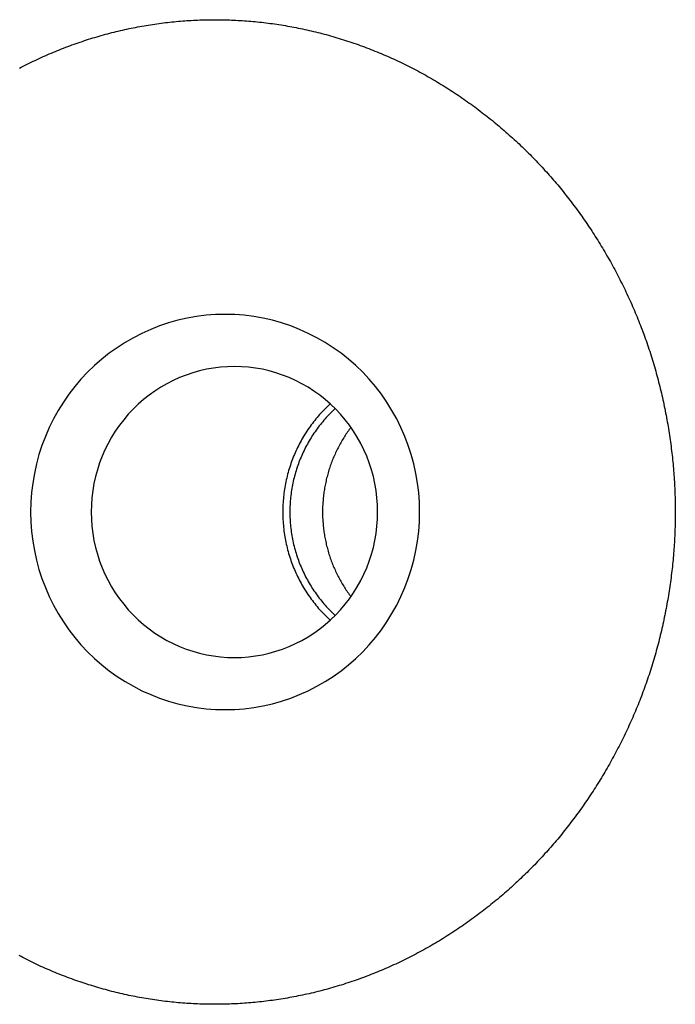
# Model space of a CAD drawing. Extents: x 668 to 3164, y 1007 to 2724.
# Tile 143 of 152: x 2987 to 3006, y 2164 to 2192. Entities that reach past the tile are written whole.
import ezdxf

# ---------------------------------------------------------------- set-up
doc = ezdxf.new("R2010")
doc.units = 0
doc.layers.add('KF_GRAVIS_12_REAR', color=7, linetype='CONTINUOUS')

# ---------------------------------------------------------------- blocks, each defined once
blk = doc.blocks.new('KF_GRAVIS_12_REAR')
at = {"layer": 'KF_GRAVIS_12_REAR'}
for points in [[(-15.4961, -75, 0), (-15.4962, -75.0617, 0), (-15.4966, -75.1236, 0), (-15.4973, -75.1855, 0), (-15.4983, -75.2476, 0), (-15.4995, -75.3097, 0), (-15.501, -75.372, 0), (-15.5027, -75.4343, 0), (-15.5048, -75.4967, 0), (-15.5071, -75.5592, 0), (-15.5097, -75.6218, 0), (-15.5125, -75.6845, 0), (-15.5156, -75.7473, 0), (-15.519, -75.8101, 0), (-15.5227, -75.873, 0), (-15.5267, -75.936, 0), (-15.5309, -75.999, 0), (-15.5354, -76.0622, 0), (-15.5401, -76.1253, 0), (-15.5452, -76.1886, 0), (-15.5505, -76.2519, 0), (-15.5561, -76.3152, 0), (-15.562, -76.3786, 0), (-15.5681, -76.4421, 0), (-15.5745, -76.5056, 0), (-15.5812, -76.5691, 0), (-15.5882, -76.6327, 0), (-15.5954, -76.6963, 0), (-15.603, -76.76, 0), (-15.6108, -76.8237, 0), (-15.6188, -76.8874, 0), (-15.6272, -76.9512, 0), (-15.6358, -77.015, 0), (-15.6447, -77.0788, 0), (-15.6539, -77.1426, 0), (-15.6634, -77.2064, 0), (-15.6731, -77.2703, 0), (-15.6832, -77.3342, 0), (-15.6935, -77.3981, 0), (-15.704, -77.462, 0), (-15.7149, -77.5259, 0), (-15.726, -77.5898, 0), (-15.7375, -77.6537, 0), (-15.7492, -77.7176, 0), (-15.7611, -77.7815, 0), (-15.7734, -77.8453, 0), (-15.7859, -77.9092, 0), (-15.7988, -77.9731, 0), (-15.8119, -78.0369, 0), (-15.8252, -78.1007, 0), (-15.8389, -78.1645, 0), (-15.8529, -78.2283, 0), (-15.8671, -78.2921, 0), (-15.8816, -78.3558, 0), (-15.8964, -78.4195, 0), (-15.9115, -78.4832, 0), (-15.9268, -78.5468, 0), (-15.9425, -78.6104, 0), (-15.9584, -78.6739, 0), (-15.9746, -78.7374, 0), (-15.9911, -78.8008, 0), (-16.0078, -78.8642, 0), (-16.0249, -78.9276, 0), (-16.0423, -78.9909, 0), (-16.0599, -79.0541, 0), (-16.0778, -79.1173, 0), (-16.096, -79.1804, 0), (-16.1145, -79.2434, 0), (-16.1332, -79.3064, 0), (-16.1523, -79.3693, 0), (-16.1716, -79.4321, 0), (-16.1913, -79.4949, 0), (-16.2112, -79.5575, 0), (-16.2314, -79.6201, 0), (-16.2518, -79.6826, 0), (-16.2726, -79.745, 0), (-16.2937, -79.8073, 0), (-16.315, -79.8696, 0), (-16.3367, -79.9317, 0), (-16.3586, -79.9938, 0), (-16.3808, -80.0557, 0), (-16.4033, -80.1175, 0), (-16.4261, -80.1793, 0), (-16.4491, -80.2409, 0), (-16.4725, -80.3024, 0), (-16.4962, -80.3638, 0), (-16.5201, -80.4251, 0), (-16.5443, -80.4862, 0), (-16.5688, -80.5473, 0), (-16.5936, -80.6082, 0), (-16.6187, -80.669, 0), (-16.644, -80.7297, 0), (-16.6696, -80.7902, 0), (-16.6955, -80.8506, 0), (-16.7216, -80.9109, 0), (-16.7481, -80.9711, 0), (-16.7747, -81.0311, 0), (-16.8017, -81.091, 0), (-16.8289, -81.1508, 0), (-16.8564, -81.2104, 0), (-16.8841, -81.2699, 0), (-16.9121, -81.3292, 0), (-16.9404, -81.3884, 0), (-16.9689, -81.4474, 0), (-16.9977, -81.5063, 0), (-17.0267, -81.565, 0), (-17.056, -81.6236, 0), (-17.0855, -81.6821, 0), (-17.1153, -81.7403, 0), (-17.1453, -81.7985, 0), (-17.1755, -81.8564, 0), (-17.206, -81.9142, 0), (-17.2368, -81.9718, 0), (-17.2677, -82.0293, 0), (-17.2989, -82.0866, 0), (-17.3304, -82.1437, 0), (-17.3621, -82.2007, 0), (-17.394, -82.2574, 0), (-17.4261, -82.314, 0), (-17.4585, -82.3705, 0), (-17.491, -82.4267, 0), (-17.5239, -82.4828, 0), (-17.5569, -82.5386, 0), (-17.5902, -82.5943, 0), (-17.6236, -82.6498, 0), (-17.6573, -82.7052, 0), (-17.6912, -82.7603, 0), (-17.7254, -82.8152, 0), (-17.7597, -82.87, 0), (-17.7942, -82.9245, 0), (-17.829, -82.9789, 0), (-17.8639, -83.033, 0), (-17.8991, -83.0869, 0), (-17.9345, -83.1407, 0), (-17.97, -83.1942, 0), (-18.0058, -83.2475, 0), (-18.0418, -83.3007, 0), (-18.0779, -83.3536, 0), (-18.1143, -83.4062, 0), (-18.1508, -83.4587, 0), (-18.1876, -83.511, 0), (-18.2245, -83.563, 0), (-18.2616, -83.6148, 0), (-18.2989, -83.6664, 0), (-18.3364, -83.7178, 0), (-18.3741, -83.7689, 0), (-18.4119, -83.8198, 0), (-18.4499, -83.8705, 0), (-18.4881, -83.9209, 0), (-18.5265, -83.9712, 0), (-18.5651, -84.0211, 0), (-18.6038, -84.0709, 0), (-18.6427, -84.1204, 0), (-18.6818, -84.1696, 0), (-18.721, -84.2186, 0), (-18.7604, -84.2674, 0), (-18.7999, -84.3159, 0), (-18.8397, -84.3642, 0), (-18.8795, -84.4122, 0), (-18.9196, -84.4599, 0), (-18.9598, -84.5075, 0), (-19.0001, -84.5547, 0), (-19.0406, -84.6017, 0), (-19.0813, -84.6484, 0), (-19.1221, -84.6949, 0), (-19.163, -84.7411, 0), (-19.2041, -84.787, 0), (-19.2454, -84.8328, 0), (-19.2871, -84.8784, 0), (-19.3289, -84.924, 0), (-19.3711, -84.9694, 0), (-19.4136, -85.0146, 0), (-19.4563, -85.0598, 0), (-19.4992, -85.1048, 0), (-19.5425, -85.1496, 0), (-19.586, -85.1944, 0), (-19.6298, -85.2389, 0), (-19.6738, -85.2834, 0), (-19.7181, -85.3277, 0), (-19.7627, -85.3718, 0), (-19.8075, -85.4158, 0), (-19.8525, -85.4596, 0), (-19.8979, -85.5033, 0), (-19.9434, -85.5469, 0), (-19.9893, -85.5902, 0), (-20.0353, -85.6334, 0), (-20.0817, -85.6765, 0), (-20.1282, -85.7193, 0), (-20.175, -85.762, 0), (-20.2221, -85.8046, 0), (-20.2694, -85.8469, 0), (-20.3169, -85.8891, 0), (-20.3647, -85.9311, 0), (-20.4127, -85.9729, 0), (-20.4609, -86.0145, 0), (-20.5094, -86.056, 0), (-20.5581, -86.0973, 0), (-20.607, -86.1383, 0), (-20.6561, -86.1792, 0), (-20.7055, -86.2199, 0), (-20.7551, -86.2604, 0), (-20.8049, -86.3007, 0), (-20.855, -86.3407, 0), (-20.9052, -86.3806, 0), (-20.9557, -86.4203, 0), (-21.0064, -86.4598, 0), (-21.0573, -86.499, 0), (-21.1084, -86.5381, 0), (-21.1597, -86.5769, 0), (-21.2113, -86.6155, 0), (-21.263, -86.6539, 0), (-21.3149, -86.6921, 0), (-21.3671, -86.73, 0), (-21.4194, -86.7677, 0), (-21.472, -86.8052, 0), (-21.5247, -86.8424, 0), (-21.5776, -86.8795, 0), (-21.6308, -86.9162, 0), (-21.6841, -86.9528, 0), (-21.7376, -86.9891, 0), (-21.7913, -87.0251, 0), (-21.8452, -87.061, 0), (-21.8993, -87.0965, 0), (-21.9536, -87.1318, 0), (-22.008, -87.1669, 0), (-22.0626, -87.2017, 0), (-22.1174, -87.2363, 0), (-22.1724, -87.2706, 0), (-22.2276, -87.3046, 0), (-22.2829, -87.3383, 0), (-22.3384, -87.3718, 0), (-22.3941, -87.4051, 0), (-22.4499, -87.438, 0), (-22.506, -87.4707, 0), (-22.5621, -87.5031, 0), (-22.6185, -87.5353, 0), (-22.675, -87.5671, 0), (-22.7317, -87.5987, 0), (-22.7885, -87.63, 0), (-22.8455, -87.661, 0), (-22.9026, -87.6917, 0), (-22.9599, -87.7221, 0), (-23.0173, -87.7522, 0), (-23.0749, -87.782, 0), (-23.1327, -87.8116, 0), (-23.1906, -87.8408, 0), (-23.2486, -87.8697, 0), (-23.3068, -87.8983, 0), (-23.3651, -87.9267, 0), (-23.4235, -87.9547, 0), (-23.4821, -87.9823, 0), (-23.5409, -88.0097, 0), (-23.5997, -88.0368, 0), (-23.6587, -88.0636, 0), (-23.7179, -88.09, 0), (-23.7771, -88.1162, 0), (-23.8365, -88.142, 0), (-23.896, -88.1676, 0), (-23.9556, -88.1928, 0), (-24.0153, -88.2178, 0), (-24.0751, -88.2424, 0), (-24.1351, -88.2667, 0), (-24.1951, -88.2907, 0), (-24.2553, -88.3144, 0), (-24.3155, -88.3378, 0), (-24.3759, -88.3608, 0), (-24.4363, -88.3836, 0), (-24.4969, -88.406, 0), (-24.5575, -88.4282, 0), (-24.6182, -88.45, 0), (-24.679, -88.4715, 0), (-24.7399, -88.4926, 0), (-24.8009, -88.5135, 0), (-24.8619, -88.534, 0), (-24.9231, -88.5542, 0), (-24.9843, -88.5741, 0), (-25.0456, -88.5937, 0), (-25.1069, -88.613, 0), (-25.1683, -88.6319, 0), (-25.2298, -88.6505, 0), (-25.2913, -88.6688, 0), (-25.3529, -88.6867, 0), (-25.4146, -88.7043, 0), (-25.4763, -88.7217, 0), (-25.538, -88.7386, 0), (-25.5998, -88.7553, 0), (-25.6617, -88.7716, 0), (-25.7235, -88.7876, 0), (-25.7855, -88.8032, 0), (-25.8474, -88.8186, 0), (-25.9094, -88.8336, 0), (-25.9715, -88.8482, 0), (-26.0336, -88.8625, 0), (-26.0957, -88.8765, 0), (-26.1578, -88.8902, 0), (-26.2199, -88.9035, 0), (-26.2821, -88.9165, 0), (-26.3443, -88.9292, 0), (-26.4065, -88.9415, 0), (-26.4687, -88.9535, 0), (-26.5309, -88.9651, 0), (-26.5931, -88.9765, 0), (-26.6553, -88.9875, 0), (-26.7176, -88.9981, 0), (-26.7798, -89.0085, 0), (-26.842, -89.0185, 0), (-26.9042, -89.0282, 0), (-26.9664, -89.0375, 0), (-27.0286, -89.0466, 0), (-27.0908, -89.0553, 0), (-27.1529, -89.0636, 0), (-27.2151, -89.0717, 0), (-27.2772, -89.0794, 0), (-27.3393, -89.0868, 0), (-27.4013, -89.0939, 0), (-27.4633, -89.1006, 0), (-27.5253, -89.1071, 0), (-27.5873, -89.1132, 0), (-27.6492, -89.119, 0), (-27.711, -89.1244, 0), (-27.7728, -89.1296, 0), (-27.8346, -89.1344, 0), (-27.8963, -89.1389, 0), (-27.9579, -89.1431, 0), (-28.0195, -89.147, 0), (-28.0811, -89.1505, 0), (-28.1425, -89.1538, 0), (-28.2039, -89.1567, 0), (-28.2653, -89.1593, 0), (-28.3265, -89.1616, 0), (-28.3877, -89.1635, 0), (-28.4489, -89.1652, 0), (-28.5099, -89.1665, 0), (-28.5708, -89.1675, 0), (-28.6317, -89.1683, 0), (-28.6925, -89.1687, 0), (-28.7533, -89.1688, 0), (-28.8143, -89.1685, 0), (-28.8752, -89.168, 0), (-28.9363, -89.1671, 0), (-28.9974, -89.166, 0), (-29.0586, -89.1645, 0), (-29.1199, -89.1627, 0), (-29.1812, -89.1606, 0), (-29.2426, -89.1582, 0), (-29.304, -89.1555, 0), (-29.3655, -89.1524, 0), (-29.427, -89.149, 0), (-29.4886, -89.1453, 0), (-29.5502, -89.1413, 0), (-29.6118, -89.137, 0), (-29.6735, -89.1323, 0), (-29.7353, -89.1274, 0), (-29.797, -89.1221, 0), (-29.8588, -89.1165, 0), (-29.9206, -89.1105, 0), (-29.9824, -89.1043, 0), (-30.0443, -89.0977, 0), (-30.1062, -89.0908, 0), (-30.168, -89.0835, 0), (-30.2299, -89.076, 0), (-30.2918, -89.0681, 0), (-30.3537, -89.0599, 0), (-30.4157, -89.0513, 0), (-30.4776, -89.0425, 0), (-30.5395, -89.0333, 0), (-30.6014, -89.0237, 0), (-30.6633, -89.0139, 0), (-30.7252, -89.0037, 0), (-30.7871, -88.9932, 0), (-30.8489, -88.9823, 0), (-30.9108, -88.9712, 0), (-30.9726, -88.9597, 0), (-31.0344, -88.9478, 0), (-31.0962, -88.9356, 0), (-31.1579, -88.9231, 0), (-31.2196, -88.9103, 0), (-31.2813, -88.8971, 0), (-31.3429, -88.8836, 0), (-31.4045, -88.8697, 0), (-31.466, -88.8555, 0), (-31.5276, -88.841, 0), (-31.589, -88.8262, 0), (-31.6504, -88.811, 0), (-31.7118, -88.7955, 0), (-31.7731, -88.7796, 0), (-31.8343, -88.7635, 0), (-31.8955, -88.747, 0), (-31.9566, -88.7301, 0), (-32.0177, -88.713, 0), (-32.0786, -88.6955, 0), (-32.1396, -88.6777, 0), (-32.2004, -88.6595, 0), (-32.2612, -88.6411, 0), (-32.3219, -88.6223, 0), (-32.3825, -88.6032, 0), (-32.443, -88.5837, 0), (-32.5035, -88.564, 0), (-32.5638, -88.5439, 0), (-32.6241, -88.5235, 0), (-32.6843, -88.5028, 0), (-32.7443, -88.4818, 0), (-32.8043, -88.4604, 0), (-32.8642, -88.4388, 0), (-32.924, -88.4168, 0), (-32.9837, -88.3945, 0), (-33.0433, -88.3719, 0), (-33.1027, -88.3489, 0), (-33.1621, -88.3257, 0), (-33.2213, -88.3021, 0), (-33.2804, -88.2783, 0), (-33.3394, -88.2541, 0), (-33.3983, -88.2296, 0), (-33.4571, -88.2048, 0), (-33.5157, -88.1797, 0), (-33.5742, -88.1543, 0), (-33.6326, -88.1285, 0), (-33.6908, -88.1025, 0), (-33.7489, -88.0762, 0), (-33.8069, -88.0495, 0), (-33.8647, -88.0226, 0), (-33.9224, -87.9953, 0), (-33.9799, -87.9677, 0), (-34.0373, -87.9398, 0), (-34.0946, -87.9116, 0), (-34.1516, -87.8831, 0), (-34.2086, -87.8543, 0), (-34.2653, -87.8252, 0), (-34.322, -87.7958, 0), (-34.3784, -87.7661, 0)], [(-34.3699, -62.2293, 0), (-34.3135, -62.1996, 0), (-34.2569, -62.1703, 0), (-34.2002, -62.1413, 0), (-34.1433, -62.1126, 0), (-34.0863, -62.0842, 0), (-34.0291, -62.0561, 0), (-33.9717, -62.0283, 0), (-33.9142, -62.0008, 0), (-33.8566, -61.9736, 0), (-33.7988, -61.9467, 0), (-33.7409, -61.9202, 0), (-33.6829, -61.8939, 0), (-33.6247, -61.868, 0), (-33.5664, -61.8423, 0), (-33.5079, -61.817, 0), (-33.4494, -61.792, 0), (-33.3907, -61.7672, 0), (-33.3319, -61.7428, 0), (-33.2729, -61.7187, 0), (-33.2139, -61.6949, 0), (-33.1547, -61.6714, 0), (-33.0954, -61.6483, 0), (-33.036, -61.6254, 0), (-32.9765, -61.6029, 0), (-32.9169, -61.5806, 0), (-32.8572, -61.5587, 0), (-32.7974, -61.5371, 0), (-32.7375, -61.5158, 0), (-32.6775, -61.4949, 0), (-32.6174, -61.4742, 0), (-32.5572, -61.4539, 0), (-32.497, -61.4339, 0), (-32.4366, -61.4142, 0), (-32.3762, -61.3948, 0), (-32.3156, -61.3758, 0), (-32.255, -61.357, 0), (-32.1943, -61.3386, 0), (-32.1336, -61.3206, 0), (-32.0728, -61.3028, 0), (-32.0119, -61.2854, 0), (-31.9509, -61.2683, 0), (-31.8899, -61.2515, 0), (-31.8288, -61.2351, 0), (-31.7676, -61.2189, 0), (-31.7064, -61.2031, 0), (-31.6451, -61.1877, 0), (-31.5838, -61.1725, 0), (-31.5224, -61.1577, 0), (-31.461, -61.1433, 0), (-31.3996, -61.1291, 0), (-31.3381, -61.1153, 0), (-31.2765, -61.1019, 0), (-31.2149, -61.0887, 0), (-31.1533, -61.0759, 0), (-31.0916, -61.0635, 0), (-31.03, -61.0513, 0), (-30.9682, -61.0395, 0), (-30.9065, -61.0281, 0), (-30.8447, -61.0169, 0), (-30.783, -61.0061, 0), (-30.7212, -60.9956, 0), (-30.6593, -60.9855, 0), (-30.5975, -60.9757, 0), (-30.5357, -60.9662, 0), (-30.4738, -60.957, 0), (-30.412, -60.9482, 0), (-30.3502, -60.9397, 0), (-30.2883, -60.9315, 0), (-30.2265, -60.9236, 0), (-30.1647, -60.9161, 0), (-30.1028, -60.9089, 0), (-30.041, -60.902, 0), (-29.9792, -60.8954, 0), (-29.9175, -60.8892, 0), (-29.8557, -60.8833, 0), (-29.794, -60.8777, 0), (-29.7323, -60.8724, 0), (-29.6706, -60.8674, 0), (-29.609, -60.8628, 0), (-29.5474, -60.8585, 0), (-29.4858, -60.8545, 0), (-29.4243, -60.8508, 0), (-29.3628, -60.8475, 0), (-29.3013, -60.8444, 0), (-29.24, -60.8417, 0), (-29.1786, -60.8393, 0), (-29.1173, -60.8372, 0), (-29.0561, -60.8354, 0), (-28.9949, -60.834, 0), (-28.9338, -60.8328, 0), (-28.8728, -60.832, 0), (-28.8118, -60.8315, 0), (-28.7509, -60.8312, 0), (-28.69, -60.8313, 0), (-28.6292, -60.8318, 0), (-28.5684, -60.8325, 0), (-28.5074, -60.8335, 0), (-28.4464, -60.8349, 0), (-28.3853, -60.8365, 0), (-28.3241, -60.8385, 0), (-28.2629, -60.8408, 0), (-28.2016, -60.8434, 0), (-28.1402, -60.8464, 0), (-28.0787, -60.8496, 0), (-28.0172, -60.8532, 0), (-27.9557, -60.857, 0), (-27.894, -60.8612, 0), (-27.8324, -60.8658, 0), (-27.7706, -60.8706, 0), (-27.7089, -60.8757, 0), (-27.6471, -60.8812, 0), (-27.5852, -60.887, 0), (-27.5233, -60.8931, 0), (-27.4614, -60.8996, 0), (-27.3994, -60.9063, 0), (-27.3374, -60.9134, 0), (-27.2754, -60.9208, 0), (-27.2134, -60.9285, 0), (-27.1513, -60.9366, 0), (-27.0892, -60.945, 0), (-27.0271, -60.9537, 0), (-26.965, -60.9627, 0), (-26.9028, -60.9721, 0), (-26.8407, -60.9817, 0), (-26.7786, -60.9917, 0), (-26.7164, -61.0021, 0), (-26.6543, -61.0127, 0), (-26.5921, -61.0237, 0), (-26.53, -61.0351, 0), (-26.4678, -61.0467, 0), (-26.4057, -61.0587, 0), (-26.3436, -61.071, 0), (-26.2815, -61.0836, 0), (-26.2194, -61.0966, 0), (-26.1573, -61.1099, 0), (-26.0953, -61.1236, 0), (-26.0333, -61.1375, 0), (-25.9713, -61.1518, 0), (-25.9093, -61.1665, 0), (-25.8474, -61.1814, 0), (-25.7855, -61.1967, 0), (-25.7237, -61.2124, 0), (-25.6619, -61.2283, 0), (-25.6001, -61.2446, 0), (-25.5384, -61.2612, 0), (-25.4768, -61.2782, 0), (-25.4152, -61.2955, 0), (-25.3536, -61.3131, 0), (-25.2921, -61.331, 0), (-25.2307, -61.3492, 0), (-25.1693, -61.3678, 0), (-25.108, -61.3867, 0), (-25.0467, -61.4059, 0), (-24.9855, -61.4255, 0), (-24.9244, -61.4453, 0), (-24.8634, -61.4655, 0), (-24.8024, -61.486, 0), (-24.7415, -61.5068, 0), (-24.6807, -61.528, 0), (-24.62, -61.5494, 0), (-24.5594, -61.5712, 0), (-24.4988, -61.5933, 0), (-24.4384, -61.6157, 0), (-24.378, -61.6384, 0), (-24.3177, -61.6614, 0), (-24.2576, -61.6847, 0), (-24.1975, -61.7084, 0), (-24.1375, -61.7323, 0), (-24.0777, -61.7566, 0), (-24.0179, -61.7812, 0), (-23.9583, -61.8061, 0), (-23.8987, -61.8313, 0), (-23.8393, -61.8568, 0), (-23.78, -61.8826, 0), (-23.7208, -61.9087, 0), (-23.6618, -61.9351, 0), (-23.6029, -61.9618, 0), (-23.5441, -61.9888, 0), (-23.4854, -62.0161, 0), (-23.4268, -62.0438, 0), (-23.3684, -62.0717, 0), (-23.3102, -62.0999, 0), (-23.2521, -62.1285, 0), (-23.1941, -62.1573, 0), (-23.1362, -62.1865, 0), (-23.0786, -62.216, 0), (-23.021, -62.2457, 0), (-22.9636, -62.2758, 0), (-22.9064, -62.3061, 0), (-22.8493, -62.3368, 0), (-22.7924, -62.3677, 0), (-22.7356, -62.399, 0), (-22.6789, -62.4305, 0), (-22.6225, -62.4623, 0), (-22.5662, -62.4943, 0), (-22.51, -62.5267, 0), (-22.4541, -62.5593, 0), (-22.3983, -62.5923, 0), (-22.3426, -62.6254, 0), (-22.2871, -62.6589, 0), (-22.2318, -62.6926, 0), (-22.1767, -62.7266, 0), (-22.1217, -62.7609, 0), (-22.067, -62.7954, 0), (-22.0124, -62.8302, 0), (-21.9579, -62.8652, 0), (-21.9037, -62.9005, 0), (-21.8496, -62.936, 0), (-21.7957, -62.9718, 0), (-21.742, -63.0078, 0), (-21.6885, -63.0441, 0), (-21.6352, -63.0806, 0), (-21.5821, -63.1174, 0), (-21.5291, -63.1544, 0), (-21.4764, -63.1917, 0), (-21.4238, -63.2291, 0), (-21.3715, -63.2668, 0), (-21.3193, -63.3048, 0), (-21.2674, -63.3429, 0), (-21.2156, -63.3813, 0), (-21.1641, -63.42, 0), (-21.1127, -63.4588, 0), (-21.0616, -63.4978, 0), (-21.0106, -63.5371, 0), (-20.9599, -63.5766, 0), (-20.9094, -63.6163, 0), (-20.8591, -63.6562, 0), (-20.809, -63.6963, 0), (-20.7592, -63.7366, 0), (-20.7095, -63.7771, 0), (-20.6601, -63.8179, 0), (-20.6109, -63.8588, 0), (-20.5619, -63.8999, 0), (-20.5131, -63.9412, 0), (-20.4646, -63.9827, 0), (-20.4163, -64.0244, 0), (-20.3682, -64.0663, 0), (-20.3204, -64.1083, 0), (-20.2727, -64.1506, 0), (-20.2254, -64.193, 0), (-20.1782, -64.2356, 0), (-20.1313, -64.2784, 0), (-20.0846, -64.3213, 0), (-20.0382, -64.3644, 0), (-19.992, -64.4077, 0), (-19.9461, -64.4512, 0), (-19.9004, -64.4948, 0), (-19.8549, -64.5386, 0), (-19.8097, -64.5825, 0), (-19.7648, -64.6266, 0), (-19.7201, -64.6709, 0), (-19.6757, -64.7153, 0), (-19.6315, -64.7598, 0), (-19.5875, -64.8045, 0), (-19.5439, -64.8494, 0), (-19.5005, -64.8944, 0), (-19.4573, -64.9395, 0), (-19.4144, -64.9848, 0), (-19.3718, -65.0302, 0), (-19.3295, -65.0757, 0), (-19.2874, -65.1214, 0), (-19.2456, -65.1672, 0), (-19.204, -65.2132, 0), (-19.1628, -65.2592, 0), (-19.1218, -65.3054, 0), (-19.0811, -65.3517, 0), (-19.0406, -65.3982, 0), (-19.0002, -65.445, 0), (-18.96, -65.492, 0), (-18.92, -65.5393, 0), (-18.8801, -65.5869, 0), (-18.8403, -65.6347, 0), (-18.8007, -65.6827, 0), (-18.7613, -65.7311, 0), (-18.722, -65.7796, 0), (-18.6829, -65.8285, 0), (-18.644, -65.8775, 0), (-18.6052, -65.9269, 0), (-18.5666, -65.9764, 0), (-18.5281, -66.0263, 0), (-18.4898, -66.0763, 0), (-18.4517, -66.1266, 0), (-18.4138, -66.1771, 0), (-18.376, -66.2279, 0), (-18.3384, -66.2789, 0), (-18.301, -66.3301, 0), (-18.2638, -66.3816, 0), (-18.2268, -66.4333, 0), (-18.1899, -66.4852, 0), (-18.1532, -66.5374, 0), (-18.1167, -66.5897, 0), (-18.0804, -66.6423, 0), (-18.0443, -66.6951, 0), (-18.0084, -66.7481, 0), (-17.9727, -66.8014, 0), (-17.9372, -66.8548, 0), (-17.9019, -66.9085, 0), (-17.8667, -66.9623, 0), (-17.8318, -67.0164, 0), (-17.7971, -67.0707, 0), (-17.7626, -67.1251, 0), (-17.7283, -67.1798, 0), (-17.6942, -67.2347, 0), (-17.6603, -67.2898, 0), (-17.6266, -67.345, 0), (-17.5932, -67.4005, 0), (-17.5599, -67.4561, 0), (-17.5269, -67.512, 0), (-17.4941, -67.568, 0), (-17.4615, -67.6242, 0), (-17.4292, -67.6806, 0), (-17.397, -67.7372, 0), (-17.3651, -67.7939, 0), (-17.3334, -67.8508, 0), (-17.302, -67.9079, 0), (-17.2708, -67.9652, 0), (-17.2398, -68.0227, 0), (-17.209, -68.0803, 0), (-17.1785, -68.1381, 0), (-17.1483, -68.196, 0), (-17.1182, -68.2541, 0), (-17.0884, -68.3124, 0), (-17.0589, -68.3708, 0), (-17.0296, -68.4294, 0), (-17.0006, -68.4882, 0), (-16.9718, -68.5471, 0), (-16.9432, -68.6061, 0), (-16.9149, -68.6653, 0), (-16.8869, -68.7246, 0), (-16.8591, -68.7841, 0), (-16.8316, -68.8438, 0), (-16.8043, -68.9036, 0), (-16.7773, -68.9635, 0), (-16.7506, -69.0235, 0), (-16.7241, -69.0837, 0), (-16.6979, -69.144, 0), (-16.672, -69.2045, 0), (-16.6463, -69.2651, 0), (-16.6209, -69.3258, 0), (-16.5958, -69.3866, 0), (-16.571, -69.4476, 0), (-16.5464, -69.5087, 0), (-16.5222, -69.5699, 0), (-16.4982, -69.6312, 0), (-16.4745, -69.6926, 0), (-16.451, -69.7542, 0), (-16.4279, -69.8159, 0), (-16.405, -69.8776, 0), (-16.3825, -69.9395, 0), (-16.3602, -70.0015, 0), (-16.3382, -70.0636, 0), (-16.3165, -70.1258, 0), (-16.2951, -70.1881, 0), (-16.274, -70.2505, 0), (-16.2532, -70.3129, 0), (-16.2327, -70.3755, 0), (-16.2124, -70.4381, 0), (-16.1925, -70.5009, 0), (-16.1728, -70.5637, 0), (-16.1534, -70.6266, 0), (-16.1343, -70.6895, 0), (-16.1155, -70.7526, 0), (-16.097, -70.8157, 0), (-16.0787, -70.8789, 0), (-16.0608, -70.9421, 0), (-16.0431, -71.0054, 0), (-16.0257, -71.0688, 0), (-16.0086, -71.1322, 0), (-15.9918, -71.1957, 0), (-15.9753, -71.2592, 0), (-15.959, -71.3228, 0), (-15.9431, -71.3864, 0), (-15.9274, -71.45, 0), (-15.912, -71.5137, 0), (-15.8969, -71.5775, 0), (-15.8821, -71.6413, 0), (-15.8676, -71.7051, 0), (-15.8533, -71.7689, 0), (-15.8393, -71.8328, 0), (-15.8257, -71.8966, 0), (-15.8123, -71.9606, 0), (-15.7991, -72.0245, 0), (-15.7863, -72.0884, 0), (-15.7737, -72.1524, 0), (-15.7614, -72.2163, 0), (-15.7494, -72.2803, 0), (-15.7377, -72.3443, 0), (-15.7263, -72.4083, 0), (-15.7151, -72.4722, 0), (-15.7043, -72.5362, 0), (-15.6937, -72.6002, 0), (-15.6833, -72.6642, 0), (-15.6733, -72.7281, 0), (-15.6636, -72.792, 0), (-15.6541, -72.856, 0), (-15.6449, -72.9199, 0), (-15.636, -72.9837, 0), (-15.6273, -73.0476, 0), (-15.6189, -73.1114, 0), (-15.6109, -73.1752, 0), (-15.603, -73.239, 0), (-15.5955, -73.3027, 0), (-15.5883, -73.3664, 0), (-15.5813, -73.43, 0), (-15.5746, -73.4937, 0), (-15.5682, -73.5572, 0), (-15.562, -73.6207, 0), (-15.5561, -73.6842, 0), (-15.5505, -73.7476, 0), (-15.5452, -73.8109, 0), (-15.5402, -73.8742, 0), (-15.5354, -73.9374, 0), (-15.5309, -74.0006, 0), (-15.5267, -74.0637, 0), (-15.5227, -74.1267, 0), (-15.519, -74.1896, 0), (-15.5156, -74.2525, 0), (-15.5125, -74.3153, 0), (-15.5097, -74.378, 0), (-15.5071, -74.4406, 0), (-15.5048, -74.5032, 0), (-15.5027, -74.5656, 0), (-15.501, -74.628, 0), (-15.4995, -74.6902, 0), (-15.4983, -74.7524, 0), (-15.4973, -74.8144, 0), (-15.4966, -74.8764, 0), (-15.4962, -74.9383, 0), (-15.4961, -75, 0)], [(-28.449, -69.312, 0), (-28.7236, -69.3189, 0), (-28.9976, -69.3394, 0), (-29.2703, -69.3736, 0), (-29.541, -69.4213, 0), (-29.809, -69.4825, 0), (-30.0738, -69.5569, 0), (-30.3347, -69.6445, 0), (-30.591, -69.745, 0), (-30.8422, -69.8581, 0), (-31.0876, -69.9836, 0), (-31.3266, -70.1212, 0), (-31.5587, -70.2706, 0), (-31.7833, -70.4314, 0), (-31.9999, -70.6031, 0), (-32.2079, -70.7855, 0), (-32.4069, -70.978, 0), (-32.5964, -71.1802, 0), (-32.7758, -71.3916, 0), (-32.9448, -71.6117, 0), (-33.103, -71.8399, 0), (-33.25, -72.0758, 0), (-33.3854, -72.3187, 0), (-33.5089, -72.5681, 0), (-33.6203, -72.8233, 0), (-33.7191, -73.0838, 0), (-33.8053, -73.3489, 0), (-33.8786, -73.6179, 0), (-33.9388, -73.8903, 0), (-33.9858, -74.1654, 0), (-34.0194, -74.4425, 0), (-34.0396, -74.7209, 0), (-34.0463, -75, 0), (-34.0396, -75.2791, 0), (-34.0194, -75.5575, 0), (-33.9858, -75.8346, 0), (-33.9388, -76.1097, 0), (-33.8786, -76.3821, 0), (-33.8053, -76.6511, 0), (-33.7191, -76.9162, 0), (-33.6203, -77.1767, 0), (-33.5089, -77.4319, 0), (-33.3854, -77.6813, 0), (-33.25, -77.9242, 0), (-33.103, -78.1601, 0), (-32.9448, -78.3883, 0), (-32.7758, -78.6084, 0), (-32.5964, -78.8198, 0), (-32.4069, -79.022, 0), (-32.2079, -79.2145, 0), (-31.9999, -79.3969, 0), (-31.7833, -79.5686, 0), (-31.5587, -79.7294, 0), (-31.3266, -79.8788, 0), (-31.0876, -80.0164, 0), (-30.8422, -80.1419, 0), (-30.591, -80.255, 0), (-30.3347, -80.3555, 0), (-30.0738, -80.4431, 0), (-29.809, -80.5175, 0), (-29.541, -80.5787, 0), (-29.2703, -80.6264, 0), (-28.9976, -80.6606, 0), (-28.7236, -80.6811, 0), (-28.449, -80.688, 0), (-28.1743, -80.6811, 0), (-27.9004, -80.6606, 0), (-27.6277, -80.6264, 0), (-27.357, -80.5787, 0), (-27.0889, -80.5175, 0), (-26.8242, -80.4431, 0), (-26.5633, -80.3555, 0), (-26.307, -80.255, 0), (-26.0558, -80.1419, 0), (-25.8104, -80.0164, 0), (-25.5714, -79.8788, 0), (-25.3393, -79.7294, 0), (-25.1147, -79.5686, 0), (-24.8981, -79.3969, 0), (-24.69, -79.2145, 0), (-24.4911, -79.022, 0), (-24.3016, -78.8198, 0), (-24.1222, -78.6084, 0), (-23.9532, -78.3883, 0), (-23.795, -78.1601, 0), (-23.648, -77.9242, 0), (-23.5126, -77.6813, 0), (-23.389, -77.4319, 0), (-23.2777, -77.1767, 0), (-23.1788, -76.9162, 0), (-23.0927, -76.6511, 0), (-23.0194, -76.3821, 0), (-22.9592, -76.1097, 0), (-22.9122, -75.8346, 0), (-22.8786, -75.5575, 0), (-22.8584, -75.2791, 0), (-22.8516, -75, 0), (-22.8584, -74.7209, 0), (-22.8786, -74.4425, 0), (-22.9122, -74.1654, 0), (-22.9592, -73.8903, 0), (-23.0194, -73.6179, 0), (-23.0927, -73.3489, 0), (-23.1788, -73.0838, 0), (-23.2777, -72.8233, 0), (-23.389, -72.5681, 0), (-23.5126, -72.3187, 0), (-23.648, -72.0758, 0), (-23.795, -71.8399, 0), (-23.9532, -71.6117, 0), (-24.1222, -71.3916, 0), (-24.3016, -71.1802, 0), (-24.4911, -70.978, 0), (-24.69, -70.7855, 0), (-24.8981, -70.6031, 0), (-25.1147, -70.4314, 0), (-25.3393, -70.2706, 0), (-25.5714, -70.1212, 0), (-25.8104, -69.9836, 0), (-26.0558, -69.8581, 0), (-26.307, -69.745, 0), (-26.5633, -69.6445, 0), (-26.8242, -69.5569, 0), (-27.0889, -69.4825, 0), (-27.357, -69.4213, 0), (-27.6277, -69.3736, 0), (-27.9004, -69.3394, 0), (-28.1743, -69.3189, 0), (-28.449, -69.312, 0)], [(-28.1823, -79.188, 0), (-27.98, -79.183, 0), (-27.7783, -79.1678, 0), (-27.5776, -79.1427, 0), (-27.3783, -79.1075, 0), (-27.1809, -79.0625, 0), (-26.9859, -79.0077, 0), (-26.7939, -78.9432, 0), (-26.6051, -78.8692, 0), (-26.4202, -78.7859, 0), (-26.2395, -78.6935, 0), (-26.0635, -78.5922, 0), (-25.8926, -78.4822, 0), (-25.7272, -78.3638, 0), (-25.5678, -78.2374, 0), (-25.4146, -78.1031, 0), (-25.2681, -77.9614, 0), (-25.1286, -77.8125, 0), (-24.9965, -77.6568, 0), (-24.872, -77.4948, 0), (-24.7556, -77.3267, 0), (-24.6473, -77.1531, 0), (-24.5476, -76.9742, 0), (-24.4567, -76.7906, 0), (-24.3747, -76.6027, 0), (-24.3019, -76.4109, 0), (-24.2385, -76.2157, 0), (-24.1845, -76.0176, 0), (-24.1402, -75.817, 0), (-24.1056, -75.6145, 0), (-24.0809, -75.4105, 0), (-24.066, -75.2055, 0), (-24.061, -75, 0), (-24.066, -74.7945, 0), (-24.0809, -74.5895, 0), (-24.1056, -74.3855, 0), (-24.1402, -74.183, 0), (-24.1845, -73.9824, 0), (-24.2385, -73.7843, 0), (-24.3019, -73.5891, 0), (-24.3747, -73.3973, 0), (-24.4567, -73.2094, 0), (-24.5476, -73.0258, 0), (-24.6473, -72.8469, 0), (-24.7556, -72.6733, 0), (-24.872, -72.5052, 0), (-24.9965, -72.3432, 0), (-25.1286, -72.1875, 0), (-25.2681, -72.0386, 0), (-25.4146, -71.8969, 0), (-25.5678, -71.7626, 0), (-25.7272, -71.6362, 0), (-25.8926, -71.5178, 0), (-26.0635, -71.4078, 0), (-26.2395, -71.3065, 0), (-26.4202, -71.2141, 0), (-26.6051, -71.1308, 0), (-26.7939, -71.0568, 0), (-26.9859, -70.9923, 0), (-27.1809, -70.9375, 0), (-27.3783, -70.8925, 0), (-27.5776, -70.8573, 0), (-27.7783, -70.8322, 0), (-27.98, -70.817, 0), (-28.1823, -70.812, 0), (-28.3845, -70.817, 0), (-28.5862, -70.8322, 0), (-28.787, -70.8573, 0), (-28.9863, -70.8925, 0), (-29.1837, -70.9375, 0), (-29.3786, -70.9923, 0), (-29.5707, -71.0568, 0), (-29.7594, -71.1308, 0), (-29.9443, -71.2141, 0), (-30.125, -71.3065, 0), (-30.301, -71.4078, 0), (-30.4719, -71.5178, 0), (-30.6373, -71.6362, 0), (-30.7968, -71.7626, 0), (-30.9499, -71.8969, 0), (-31.0964, -72.0386, 0), (-31.2359, -72.1875, 0), (-31.368, -72.3432, 0), (-31.4925, -72.5052, 0), (-31.609, -72.6733, 0), (-31.7172, -72.8469, 0), (-31.8169, -73.0258, 0), (-31.9078, -73.2094, 0), (-31.9898, -73.3973, 0), (-32.0626, -73.5891, 0), (-32.1261, -73.7843, 0), (-32.18, -73.9824, 0), (-32.2243, -74.183, 0), (-32.2589, -74.3855, 0), (-32.2837, -74.5895, 0), (-32.2986, -74.7945, 0), (-32.3035, -75, 0), (-32.2986, -75.2055, 0), (-32.2837, -75.4105, 0), (-32.2589, -75.6145, 0), (-32.2243, -75.817, 0), (-32.18, -76.0176, 0), (-32.1261, -76.2157, 0), (-32.0626, -76.4109, 0), (-31.9898, -76.6027, 0), (-31.9078, -76.7906, 0), (-31.8169, -76.9742, 0), (-31.7172, -77.1531, 0), (-31.609, -77.3267, 0), (-31.4925, -77.4948, 0), (-31.368, -77.6568, 0), (-31.2359, -77.8125, 0), (-31.0964, -77.9614, 0), (-30.9499, -78.1031, 0), (-30.7968, -78.2374, 0), (-30.6373, -78.3638, 0), (-30.4719, -78.4822, 0), (-30.301, -78.5922, 0), (-30.125, -78.6935, 0), (-29.9443, -78.7859, 0), (-29.7594, -78.8692, 0), (-29.5707, -78.9432, 0), (-29.3786, -79.0077, 0), (-29.1837, -79.0625, 0), (-28.9863, -79.1075, 0), (-28.787, -79.1427, 0), (-28.5862, -79.1678, 0), (-28.3845, -79.183, 0), (-28.1823, -79.188, 0)], [(-25.4261, -71.8863, 0), (-25.466, -71.9233, 0), (-25.5054, -71.9608, 0), (-25.5443, -71.9988, 0), (-25.5828, -72.0373, 0), (-25.6207, -72.0763, 0), (-25.6581, -72.1158, 0), (-25.695, -72.1559, 0), (-25.7314, -72.1964, 0), (-25.7673, -72.2373, 0), (-25.8027, -72.2788, 0), (-25.8375, -72.3207, 0), (-25.8717, -72.3631, 0), (-25.9054, -72.406, 0), (-25.9386, -72.4492, 0), (-25.9712, -72.493, 0), (-26.0032, -72.5371, 0), (-26.0347, -72.5817, 0), (-26.0655, -72.6267, 0), (-26.0958, -72.6721, 0), (-26.1256, -72.7179, 0), (-26.1547, -72.7641, 0), (-26.1832, -72.8106, 0), (-26.2111, -72.8576, 0), (-26.2384, -72.9049, 0), (-26.2651, -72.9526, 0), (-26.2912, -73.0006, 0), (-26.3166, -73.049, 0), (-26.3415, -73.0977, 0), (-26.3657, -73.1467, 0), (-26.3893, -73.196, 0), (-26.4122, -73.2457, 0), (-26.4345, -73.2957, 0), (-26.4561, -73.3459, 0), (-26.4771, -73.3964, 0), (-26.4975, -73.4472, 0), (-26.5171, -73.4983, 0), (-26.5362, -73.5497, 0), (-26.5545, -73.6012, 0), (-26.5722, -73.6531, 0), (-26.5892, -73.7051, 0), (-26.6056, -73.7574, 0), (-26.6213, -73.8099, 0), (-26.6363, -73.8626, 0), (-26.6506, -73.9155, 0), (-26.6642, -73.9685, 0), (-26.6772, -74.0218, 0), (-26.6894, -74.0752, 0), (-26.701, -74.1288, 0), (-26.7119, -74.1825, 0), (-26.7221, -74.2364, 0), (-26.7316, -74.2904, 0), (-26.7404, -74.3445, 0), (-26.7485, -74.3987, 0), (-26.7559, -74.453, 0), (-26.7626, -74.5075, 0), (-26.7686, -74.562, 0), (-26.7739, -74.6166, 0), (-26.7785, -74.6712, 0), (-26.7823, -74.7259, 0), (-26.7855, -74.7807, 0), (-26.788, -74.8355, 0), (-26.7898, -74.8903, 0), (-26.7908, -74.9451, 0), (-26.7912, -75, 0), (-26.7908, -75.0549, 0), (-26.7898, -75.1097, 0), (-26.788, -75.1645, 0), (-26.7855, -75.2193, 0), (-26.7823, -75.2741, 0), (-26.7785, -75.3288, 0), (-26.7739, -75.3834, 0), (-26.7686, -75.438, 0), (-26.7626, -75.4925, 0), (-26.7559, -75.547, 0), (-26.7485, -75.6013, 0), (-26.7404, -75.6555, 0), (-26.7316, -75.7096, 0), (-26.7221, -75.7636, 0), (-26.7119, -75.8175, 0), (-26.701, -75.8712, 0), (-26.6894, -75.9248, 0), (-26.6772, -75.9782, 0), (-26.6642, -76.0315, 0), (-26.6506, -76.0845, 0), (-26.6363, -76.1374, 0), (-26.6213, -76.1901, 0), (-26.6056, -76.2426, 0), (-26.5892, -76.2949, 0), (-26.5722, -76.3469, 0), (-26.5545, -76.3988, 0), (-26.5362, -76.4503, 0), (-26.5171, -76.5017, 0), (-26.4975, -76.5528, 0), (-26.4771, -76.6036, 0), (-26.4561, -76.6541, 0), (-26.4345, -76.7043, 0), (-26.4122, -76.7543, 0), (-26.3893, -76.804, 0), (-26.3657, -76.8533, 0), (-26.3415, -76.9023, 0), (-26.3166, -76.951, 0), (-26.2912, -76.9994, 0), (-26.2651, -77.0474, 0), (-26.2384, -77.0951, 0), (-26.2111, -77.1424, 0), (-26.1832, -77.1894, 0), (-26.1547, -77.2359, 0), (-26.1256, -77.2821, 0), (-26.0958, -77.3279, 0), (-26.0655, -77.3733, 0), (-26.0347, -77.4183, 0), (-26.0032, -77.4629, 0), (-25.9712, -77.507, 0), (-25.9386, -77.5508, 0), (-25.9054, -77.594, 0), (-25.8717, -77.6369, 0), (-25.8375, -77.6793, 0), (-25.8027, -77.7212, 0), (-25.7673, -77.7627, 0), (-25.7314, -77.8036, 0), (-25.695, -77.8441, 0), (-25.6581, -77.8842, 0), (-25.6207, -77.9237, 0), (-25.5828, -77.9627, 0), (-25.5443, -78.0012, 0), (-25.5054, -78.0392, 0), (-25.466, -78.0767, 0), (-25.4261, -78.1137, 0)], [(-25.2813, -72.0253, 0), (-25.3195, -72.0605, 0), (-25.3571, -72.0963, 0), (-25.3943, -72.1326, 0), (-25.4311, -72.1694, 0), (-25.4673, -72.2067, 0), (-25.5031, -72.2444, 0), (-25.5384, -72.2827, 0), (-25.5732, -72.3214, 0), (-25.6075, -72.3605, 0), (-25.6412, -72.4001, 0), (-25.6745, -72.4402, 0), (-25.7072, -72.4807, 0), (-25.7395, -72.5216, 0), (-25.7712, -72.5629, 0), (-25.8023, -72.6047, 0), (-25.8329, -72.6469, 0), (-25.863, -72.6895, 0), (-25.8925, -72.7325, 0), (-25.9215, -72.7758, 0), (-25.9499, -72.8196, 0), (-25.9777, -72.8637, 0), (-26.0049, -72.9082, 0), (-26.0316, -72.953, 0), (-26.0577, -72.9982, 0), (-26.0833, -73.0438, 0), (-26.1082, -73.0897, 0), (-26.1325, -73.1359, 0), (-26.1562, -73.1824, 0), (-26.1794, -73.2293, 0), (-26.2019, -73.2764, 0), (-26.2238, -73.3238, 0), (-26.2451, -73.3716, 0), (-26.2658, -73.4196, 0), (-26.2859, -73.4679, 0), (-26.3053, -73.5164, 0), (-26.3241, -73.5652, 0), (-26.3423, -73.6142, 0), (-26.3599, -73.6635, 0), (-26.3768, -73.713, 0), (-26.3931, -73.7628, 0), (-26.4087, -73.8127, 0), (-26.4237, -73.8629, 0), (-26.438, -73.9132, 0), (-26.4517, -73.9637, 0), (-26.4647, -74.0145, 0), (-26.4771, -74.0653, 0), (-26.4888, -74.1164, 0), (-26.4999, -74.1676, 0), (-26.5103, -74.2189, 0), (-26.52, -74.2704, 0), (-26.5291, -74.322, 0), (-26.5375, -74.3737, 0), (-26.5453, -74.4255, 0), (-26.5523, -74.4774, 0), (-26.5588, -74.5294, 0), (-26.5645, -74.5815, 0), (-26.5695, -74.6336, 0), (-26.5739, -74.6859, 0), (-26.5776, -74.7381, 0), (-26.5807, -74.7905, 0), (-26.583, -74.8428, 0), (-26.5847, -74.8952, 0), (-26.5858, -74.9476, 0), (-26.5861, -75, 0), (-26.5858, -75.0524, 0), (-26.5847, -75.1048, 0), (-26.583, -75.1572, 0), (-26.5807, -75.2095, 0), (-26.5776, -75.2619, 0), (-26.5739, -75.3141, 0), (-26.5695, -75.3664, 0), (-26.5645, -75.4185, 0), (-26.5588, -75.4706, 0), (-26.5523, -75.5226, 0), (-26.5453, -75.5745, 0), (-26.5375, -75.6263, 0), (-26.5291, -75.678, 0), (-26.52, -75.7296, 0), (-26.5103, -75.7811, 0), (-26.4999, -75.8324, 0), (-26.4888, -75.8836, 0), (-26.4771, -75.9347, 0), (-26.4647, -75.9855, 0), (-26.4517, -76.0363, 0), (-26.438, -76.0868, 0), (-26.4237, -76.1371, 0), (-26.4087, -76.1873, 0), (-26.3931, -76.2372, 0), (-26.3768, -76.287, 0), (-26.3599, -76.3365, 0), (-26.3423, -76.3858, 0), (-26.3241, -76.4348, 0), (-26.3053, -76.4836, 0), (-26.2859, -76.5321, 0), (-26.2658, -76.5804, 0), (-26.2451, -76.6284, 0), (-26.2238, -76.6762, 0), (-26.2019, -76.7236, 0), (-26.1794, -76.7707, 0), (-26.1562, -76.8176, 0), (-26.1325, -76.8641, 0), (-26.1082, -76.9103, 0), (-26.0833, -76.9562, 0), (-26.0577, -77.0018, 0), (-26.0316, -77.047, 0), (-26.0049, -77.0918, 0), (-25.9777, -77.1363, 0), (-25.9499, -77.1804, 0), (-25.9215, -77.2242, 0), (-25.8925, -77.2675, 0), (-25.863, -77.3105, 0), (-25.8329, -77.3531, 0), (-25.8023, -77.3953, 0), (-25.7712, -77.4371, 0), (-25.7395, -77.4784, 0), (-25.7072, -77.5193, 0), (-25.6745, -77.5598, 0), (-25.6412, -77.5999, 0), (-25.6075, -77.6395, 0), (-25.5732, -77.6786, 0), (-25.5384, -77.7173, 0), (-25.5031, -77.7556, 0), (-25.4673, -77.7933, 0), (-25.4311, -77.8306, 0), (-25.3943, -77.8674, 0), (-25.3571, -77.9037, 0), (-25.3195, -77.9395, 0), (-25.2813, -77.9747, 0)], [(-24.8308, -72.5627, 0), (-24.8552, -72.5953, 0), (-24.8793, -72.6281, 0), (-24.903, -72.6612, 0), (-24.9264, -72.6946, 0), (-24.9495, -72.7282, 0), (-24.9722, -72.762, 0), (-24.9946, -72.796, 0), (-25.0166, -72.8303, 0), (-25.0383, -72.8648, 0), (-25.0596, -72.8996, 0), (-25.0806, -72.9345, 0), (-25.1012, -72.9697, 0), (-25.1215, -73.0051, 0), (-25.1414, -73.0407, 0), (-25.161, -73.0765, 0), (-25.1802, -73.1125, 0), (-25.199, -73.1487, 0), (-25.2175, -73.1851, 0), (-25.2356, -73.2217, 0), (-25.2533, -73.2585, 0), (-25.2707, -73.2954, 0), (-25.2877, -73.3326, 0), (-25.3043, -73.3699, 0), (-25.3205, -73.4074, 0), (-25.3364, -73.445, 0), (-25.3518, -73.4828, 0), (-25.3669, -73.5208, 0), (-25.3816, -73.5589, 0), (-25.396, -73.5972, 0), (-25.4099, -73.6356, 0), (-25.4235, -73.6742, 0), (-25.4366, -73.7129, 0), (-25.4494, -73.7517, 0), (-25.4618, -73.7907, 0), (-25.4738, -73.8298, 0), (-25.4853, -73.869, 0), (-25.4965, -73.9084, 0), (-25.5073, -73.9478, 0), (-25.5177, -73.9874, 0), (-25.5277, -74.027, 0), (-25.5373, -74.0668, 0), (-25.5465, -74.1067, 0), (-25.5553, -74.1466, 0), (-25.5637, -74.1867, 0), (-25.5717, -74.2268, 0), (-25.5793, -74.2671, 0), (-25.5865, -74.3073, 0), (-25.5933, -74.3477, 0), (-25.5996, -74.3881, 0), (-25.6056, -74.4286, 0), (-25.6112, -74.4692, 0), (-25.6163, -74.5098, 0), (-25.621, -74.5505, 0), (-25.6254, -74.5912, 0), (-25.6293, -74.632, 0), (-25.6328, -74.6728, 0), (-25.6359, -74.7136, 0), (-25.6385, -74.7544, 0), (-25.6408, -74.7953, 0), (-25.6427, -74.8362, 0), (-25.6441, -74.8772, 0), (-25.6451, -74.9181, 0), (-25.6458, -74.959, 0), (-25.646, -75, 0), (-25.6458, -75.041, 0), (-25.6451, -75.0819, 0), (-25.6441, -75.1228, 0), (-25.6427, -75.1638, 0), (-25.6408, -75.2047, 0), (-25.6385, -75.2456, 0), (-25.6359, -75.2864, 0), (-25.6328, -75.3272, 0), (-25.6293, -75.368, 0), (-25.6254, -75.4088, 0), (-25.621, -75.4495, 0), (-25.6163, -75.4902, 0), (-25.6112, -75.5308, 0), (-25.6056, -75.5714, 0), (-25.5996, -75.6119, 0), (-25.5933, -75.6523, 0), (-25.5865, -75.6927, 0), (-25.5793, -75.7329, 0), (-25.5717, -75.7732, 0), (-25.5637, -75.8133, 0), (-25.5553, -75.8534, 0), (-25.5465, -75.8933, 0), (-25.5373, -75.9332, 0), (-25.5277, -75.973, 0), (-25.5177, -76.0126, 0), (-25.5073, -76.0522, 0), (-25.4965, -76.0916, 0), (-25.4853, -76.131, 0), (-25.4738, -76.1702, 0), (-25.4618, -76.2093, 0), (-25.4494, -76.2483, 0), (-25.4366, -76.2871, 0), (-25.4235, -76.3258, 0), (-25.4099, -76.3644, 0), (-25.396, -76.4028, 0), (-25.3816, -76.4411, 0), (-25.3669, -76.4792, 0), (-25.3518, -76.5172, 0), (-25.3364, -76.555, 0), (-25.3205, -76.5926, 0), (-25.3043, -76.6301, 0), (-25.2877, -76.6674, 0), (-25.2707, -76.7046, 0), (-25.2533, -76.7415, 0), (-25.2356, -76.7783, 0), (-25.2175, -76.8149, 0), (-25.199, -76.8513, 0), (-25.1802, -76.8875, 0), (-25.161, -76.9235, 0), (-25.1414, -76.9593, 0), (-25.1215, -76.9949, 0), (-25.1012, -77.0303, 0), (-25.0806, -77.0655, 0), (-25.0596, -77.1004, 0), (-25.0383, -77.1352, 0), (-25.0166, -77.1697, 0), (-24.9946, -77.204, 0), (-24.9722, -77.238, 0), (-24.9495, -77.2718, 0), (-24.9264, -77.3054, 0), (-24.903, -77.3388, 0), (-24.8793, -77.3719, 0), (-24.8552, -77.4047, 0), (-24.8308, -77.4373, 0)]]:
    blk.add_polyline3d(points, dxfattribs=at)

msp = doc.modelspace()

# ---------------------------------------------------------------- block references
at = {"layer": 'KF_GRAVIS_12_REAR'}
msp.add_blockref('KF_GRAVIS_12_REAR', (3021.439, 2253.101), dxfattribs=at)

doc.saveas('drawing.dxf')
